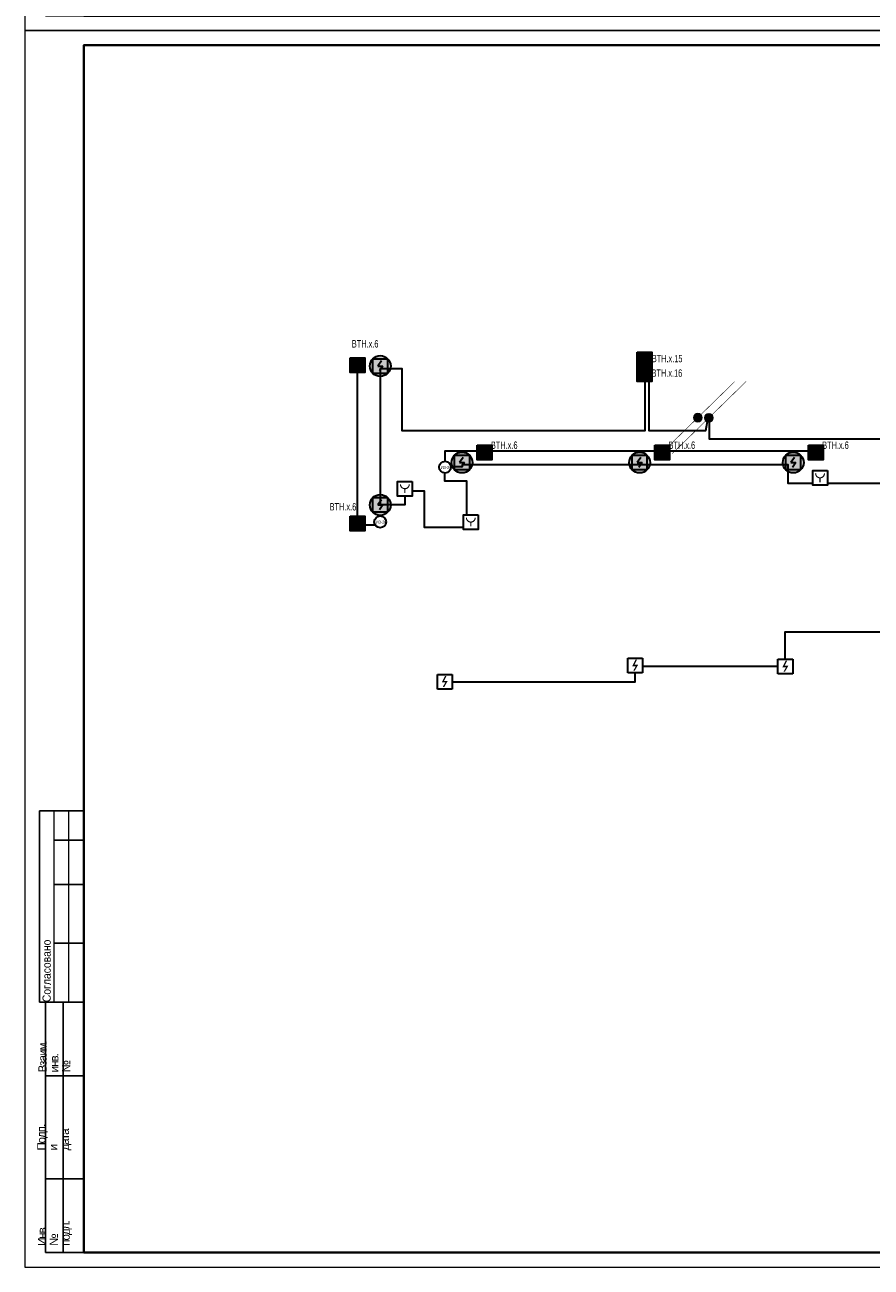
# Model space of a CAD drawing. Header units: millimetres. Extents: x -195178 to 1761886, y 140622 to 301105.
# Tile 91 of 131: x 891208 to 919964, y 182305 to 224498. Entities that reach past the tile are written whole.
import ezdxf
from ezdxf.enums import TextEntityAlignment as Align

# ---------------------------------------------------------------- set-up
doc = ezdxf.new("R2010")
doc.units = ezdxf.units.MM
doc.set_wipeout_variables(frame=1)
doc.linetypes.add('CONTINOUS', pattern=[0])
for name, color, linetype in [('EI_HATCH_GALV', 7, 'Continuous'), ('ПС', 1, 'Continuous'), ('формат', 250, 'Continuous')]:
    doc.layers.add(name, color=color, linetype=linetype)
for name, color, linetype, lineweight in [('format-line3', 7, 'Continuous', 13), ('RC-Извещатели_пожарные', 1, 'Continuous', 30), ('Рамка', 7, 'Continuous', 18), ('СС-011-ПОЖ-СИГНАЛИЗАЦИЯ', 1, 'Continuous', 30), ('УГО АПС и АПЗ$0$_АПС_Оборудование', 1, 'Continuous', 30), ('УГО АПС и АПЗ$0$СС-011-ПОЖ-СИГНАЛИЗАЦИЯ', 1, 'Continuous', 30)]:
    doc.layers.add(name, color=color, linetype=linetype, lineweight=lineweight)
doc.styles.add('1111', font='ARIALN.TTF')
doc.styles.add('Arial', font='arial.ttf', dxfattribs={"width": 0.9, "height": 700})
doc.styles.add('Arial Narrow', font='ARIALN.TTF', dxfattribs={"width": 0.9, "height": 600})
doc.styles.get("Standard").update_dxf_attribs({"font": 'isocpeur.ttf', "width": 0.9})

# ---------------------------------------------------------------- blocks, each defined once
blk = doc.blocks.new('*U29')
for p, q in [((-574, 155), (-589, 155)), ((-589, 90), (-589, 155)), ((-574, 145), (-584, 145)), ((-574, 130), (-584, 130)), ((-574, 110), (-584, 110)), ((-587, 90), (-589, 90)), ((-587, 5), (-587, 90)), ((-574, 90), (-587, 90)), ((-581, 5), (-581, 90)), ((-574, 65), (-587, 65)), ((-574, 30), (-587, 30)), ((-574, 5), (-587, 5))]:
    blk.add_line(p, q)
at = {"color": 0, "lineweight": 0}
blk.add_lwpolyline([(-594, 0), (0, 0), (0, 420), (-594, 420)], close=True, dxfattribs=at)
at = {"lineweight": 40}
blk.add_lwpolyline([(-574, 5), (-5, 5), (-5, 415), (-574, 415)], close=True, dxfattribs=at)
at = {"layer": 'format-line3', "linetype": 'ByBlock'}
for p, q in [((-584, 90), (-584, 155)), ((-579, 90), (-579, 155))]:
    blk.add_line(p, q, dxfattribs=at)
at = {"style": 'Arial', "width": 0.9}
blk.add_text('Формат:', height=2.8, dxfattribs=at).set_placement((-53.97, 1.25))
at = {"char_height": 2.8, "width": 0.2, "attachment_point": 4, "rotation": 90, "line_spacing_factor": 0.857143, "style": 'Arial'}
for s, insert in [('{\\W0.45993; }Согласовано', (-586.58, 90)), ('{\\W0.62543;\\T0.75; \\W1;Взаим. инв. №}', (-584, 66.14)), ('{\\W0.5838;\\T0.8; \\W1;Подп. и дата}', (-584, 39.63)), ('{\\W0.5838;\\T0.8; \\W1;Инв. № подл.}', (-583.77, 7.25))]:
    blk.add_mtext(s, dxfattribs=dict(at, insert=insert))
at = {"style": 'Arial', "width": 0.9, "flags": 8}
blk.add_attdef('FORMAT', (-36.87, 1.26), '', height=2.8, dxfattribs=at)
blk = doc.blocks.new('RC-UGO-IRA-01')
blk.add_wipeout([(2.5, 2.5), (2.5, -2.5), (-2.5, -2.5), (-2.5, 2.5)]).dxf.layer = 'RC-Извещатели_пожарные'
blk.add_wipeout([(-2.5, -2.5), (-2.5, 2.5), (2.5, 2.5), (2.5, -2.5)]).dxf.layer = 'RC-Извещатели_пожарные'
at = {"layer": 'RC-Извещатели_пожарные', "ltscale": 30}
blk.add_lwpolyline([(2.5, 2.5), (2.5, -2.5), (-2.5, -2.5), (-2.5, 2.5)], close=True, dxfattribs=at)
at = {"layer": 'RC-Извещатели_пожарные', "ltscale": 30, "const_width": 0.375}
blk.add_lwpolyline([(-1.5, 1.5, 1), (1.5, 1.5, 1)], format="xyb", dxfattribs=at)
blk.add_lwpolyline([(0, 0), (0, -1.5)], dxfattribs=at)
at = {"layer": 'RC-Извещатели_пожарные'}
blk.add_attdef('PSTN', text='', height=1.5, dxfattribs=at).set_placement((2.5, 2.5), align=Align.BOTTOM_CENTER)
blk = doc.blocks.new('ИП 212-45')
blk.add_wipeout([(346277, -75580), (346277, -76080), (345777, -76080), (345777, -75580)]).dxf.layer = 'RC-Извещатели_пожарные'
blk.add_wipeout([(345777, -76080), (345777, -75580), (346277, -75580), (346277, -76080)]).dxf.layer = 'RC-Извещатели_пожарные'
at = {"layer": 'RC-Извещатели_пожарные'}
blk.add_hatch(color=0, dxfattribs=at).paths.add_polyline_path([(346128, -75805), (346014, -76005), (345964, -76005), (346050, -75855), (345927, -75855), (346039, -75630), (346089, -75630), (346002, -75805)])
at = {"layer": 'RC-Извещатели_пожарные', "color": 0, "ltscale": 30}
for p, q in [((345777, -75580), (346277, -75580)), ((345777, -76080), (345777, -75580)), ((346277, -75580), (346277, -76080)), ((346277, -76080), (345777, -76080))]:
    blk.add_line(p, q, dxfattribs=at)
blk = doc.blocks.new('*U83')
h = blk.add_hatch(color=256)
edge = h.paths.add_edge_path()
edge.add_arc((0, 0), 38.7, 0, 360)
for points in [[(348, 348, 0, 50, 0), (206, 206, 5, 5, 0), (0, 0, 5, 5, 0)], [(0, 0, 0, 50, 0), (-141, -141, 5, 5, 0), (-348, -348, 5, 5, 0)]]:
    blk.add_lwpolyline(points, format="xyseb")
blk.add_circle((0, 0), 38.7)
blk = doc.blocks.new('*U80')
h = blk.add_hatch(color=256)
edge = h.paths.add_edge_path()
edge.add_arc((0, 0), 38.7, 0, 360)
for points in [[(0, 0, 0, 50, 0), (141, 141, 5, 5, 0), (348, 348, 5, 5, 0)], [(-348, -348, 0, 50, 0), (-206, -206, 5, 5, 0), (0, 0, 5, 5, 0)]]:
    blk.add_lwpolyline(points, format="xyseb")
blk.add_circle((0, 0), 38.7)
blk = doc.blocks.new('ИП в подвесном потолке')
at = {"layer": 'EI_HATCH_GALV', "lineweight": 30, "true_color": 0xffffff}
h = blk.add_hatch(color=7, dxfattribs=at)
h.dxf.hatch_style = 1
edge = h.paths.add_edge_path()
edge.add_arc((494584, -66648), 354, 0, 360)
at = {"color": 1, "linetype": 'ByBlock', "lineweight": -2}
for p, q in [((494624, -66471), (494501, -66648)), ((494501, -66648), (494667, -66648)), ((494667, -66648), (494553, -66811))]:
    blk.add_line(p, q, dxfattribs=at)
at = {"color": 1, "linetype": 'ByBlock', "lineweight": -2, "ltscale": 0.1}
blk.add_lwpolyline([(494334, -66398), (494834, -66398), (494834, -66898), (494334, -66898)], close=True, dxfattribs=at)
at = {"layer": 'СС-011-ПОЖ-СИГНАЛИЗАЦИЯ', "lineweight": 30}
blk.add_circle((494584, -66648), 354, dxfattribs=at)
blk = doc.blocks.new('*U77')
at = {"lineweight": 35, "true_color": 0xffffff}
h = blk.add_hatch(color=7, dxfattribs=at)
h.dxf.hatch_style = 1
h.paths.add_polyline_path([(0, 500), (0, 0), (500, 0), (500, 500)])
at = {"color": 1, "linetype": 'ByBlock', "lineweight": -2}
for p, q in [((289, 426), (167, 250)), ((167, 250), (333, 250)), ((333, 250), (219, 86))]:
    blk.add_line(p, q, dxfattribs=at)
at = {"color": 1, "linetype": 'ByBlock', "lineweight": -2, "ltscale": 0.1}
blk.add_lwpolyline([(0, 500), (500, 500), (500, 0), (0, 0)], close=True, dxfattribs=at)
at = {"color": 0, "linetype": 'ByBlock', "lineweight": -2, "style": '1111', "flags": 1}
for tag, p in [('NAME_DEVICE', (-64, -421)), ('NUM_POM', (-82, -847))]:
    blk.add_attdef(tag, p, '', height=125, dxfattribs=at)
at = {"color": 0, "linetype": 'ByBlock', "lineweight": -2, "style": '1111'}
blk.add_attdef('INDEX', (-63, -235), '', height=125, dxfattribs=at)
at = {"color": 0, "linetype": 'ByBlock', "lineweight": -2, "style": '1111', "width": 0.7}
blk.add_attdef('NUM_DEVICE', (-64, -630), '', height=125, dxfattribs=at)
blk = doc.blocks.new('УГО АПС и АПЗ$0$A$C0ED213A1')
blk.add_wipeout([(-200, 0), (0, -200), (200, 0), (0, 200)])
blk.add_circle((0, 0), 200)
at = {"layer": 'УГО АПС и АПЗ$0$СС-011-ПОЖ-СИГНАЛИЗАЦИЯ', "color": 1, "style": 'Arial Narrow', "width": 0.9}
blk.add_text('ИЗ-2О', height=100, dxfattribs=at).set_placement((-145, -58))

msp = doc.modelspace()

# ---------------------------------------------------------------- linework, layer by layer
at = {"layer": 'Рамка'}
msp.add_lwpolyline([(893208, 182805), (950108, 182805), (950108, 223805), (893208, 223805)], close=True, dxfattribs=at)
at = {"layer": 'СС-011-ПОЖ-СИГНАЛИЗАЦИЯ', "color": 1, "lineweight": 30, "ltscale": 100}
for points in [[(903117, 207502), (902512, 207502), (902512, 212693)], [(905489, 209674), (905489, 210026), (918230, 210026)]]:
    msp.add_lwpolyline(points, dxfattribs=at)
at = {"layer": 'СС-011-ПОЖ-СИГНАЛИЗАЦИЯ', "lineweight": 30, "ltscale": 100}
for points in [[(923262, 208915), (917149, 208915), (917149, 209550), (906072, 209550), (906072, 209483), (905464, 209486), (905464, 209012), (906214, 209012), (906214, 207431), (905464, 207431), (905464, 207431), (904790, 207430), (904783, 208658), (904119, 208658), (904119, 208192), (903287, 208192), (903287, 212827), (904015, 212827), (904015, 210719), (912280, 210719), (912280, 210719), (912280, 210719), (912280, 213062), (912415, 213062), (912415, 210719), (914343, 210719), (914427, 211148)], [(914455, 211148), (914455, 210441), (919309, 210441), (919309, 210441), (923262, 210441)], [(922007, 208810), (922007, 203873), (917031, 203873), (917031, 202953)]]:
    msp.add_lwpolyline(points, dxfattribs=at)

# ---------------------------------------------------------------- block references
at = {"xscale": 3.600000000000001, "yscale": 3.600000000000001, "zscale": 3.600000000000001, "rotation": 359.2880171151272}
for name, p in [('*U83', (914074, 211158)), ('*U80', (914450, 211150))]:
    msp.add_blockref(name, p, dxfattribs=at)
at = {"layer": 'ПС', "color": 7, "linetype": 'CONTINOUS', "lineweight": 30, "ltscale": 100}
ref = msp.add_blockref('*U77', (902264, 212693), dxfattribs=dict(at, xscale=1.000736, yscale=1.000736, zscale=1.000736))
ref.add_attrib('NUM_DEVICE', 'BTH.x.6', dxfattribs={"layer": '0', "color": 0, "linetype": 'ByBlock', "lineweight": -2, "ltscale": 100, "height": 250.2, "style": '1111', "width": 0.7}).set_placement((902771, 213539), align=Align.CENTER)
ref = msp.add_blockref('*U77', (912016, 212879), dxfattribs=dict(at, xscale=1.000736, yscale=1.000736, zscale=1.000736))
ref.add_attrib('NUM_DEVICE', 'BTH.x.15', dxfattribs={"layer": '0', "color": 0, "linetype": 'ByBlock', "lineweight": -2, "ltscale": 100, "height": 250.2, "style": '1111', "width": 0.7}).set_placement((913031, 213040), align=Align.CENTER)
ref = msp.add_blockref('*U77', (912016, 212379), dxfattribs=dict(at, xscale=1.000736, yscale=1.000736, zscale=1.000736))
ref.add_attrib('NUM_DEVICE', 'BTH.x.16', dxfattribs={"layer": '0', "color": 0, "linetype": 'ByBlock', "lineweight": -2, "ltscale": 100, "height": 250.2, "style": '1111', "width": 0.7}).set_placement((913024, 212546), align=Align.CENTER)
ref = msp.add_blockref('*U77', (906574, 209720), dxfattribs=dict(at, xscale=1.000736, yscale=1.000736, zscale=1.000736))
ref.add_attrib('NUM_DEVICE', 'BTH.x.6', dxfattribs={"layer": '0', "color": 0, "linetype": 'ByBlock', "lineweight": -2, "ltscale": 100, "height": 250.2, "style": '1111', "width": 0.7}).set_placement((907496, 210096), align=Align.CENTER)
ref = msp.add_blockref('*U77', (912609, 209720), dxfattribs=dict(at, xscale=1.000736, yscale=1.000736, zscale=1.000736))
ref.add_attrib('NUM_DEVICE', 'BTH.x.6', dxfattribs={"layer": '0', "color": 0, "linetype": 'ByBlock', "lineweight": -2, "ltscale": 100, "height": 250.2, "style": '1111', "width": 0.7}).set_placement((913532, 210096), align=Align.CENTER)
ref = msp.add_blockref('*U77', (917830, 209720), dxfattribs=dict(at, xscale=1.000736, yscale=1.000736, zscale=1.000736))
ref.add_attrib('NUM_DEVICE', 'BTH.x.6', dxfattribs={"layer": '0', "color": 0, "linetype": 'ByBlock', "lineweight": -2, "ltscale": 100, "height": 250.2, "style": '1111', "width": 0.7}).set_placement((918752, 210096), align=Align.CENTER)
ref = msp.add_blockref('*U77', (902264, 207313), dxfattribs=dict(at, xscale=1.000736, yscale=1.000736, zscale=1.000736))
ref.add_attrib('NUM_DEVICE', 'BTH.x.6', dxfattribs={"layer": '0', "color": 0, "linetype": 'ByBlock', "lineweight": -2, "ltscale": 100, "height": 250.2, "style": '1111', "width": 0.7}).set_placement((902017, 208005), align=Align.CENTER)
at = {"layer": 'СС-011-ПОЖ-СИГНАЛИЗАЦИЯ', "lineweight": 30}
for p in [(408701, 279557), (411478, 276279), (417513, 276279), (422733, 276279), (408701, 274840)]:
    msp.add_blockref('ИП в подвесном потолке', p, dxfattribs=at)
at = {"layer": 'формат', "xscale": 100, "yscale": 100, "zscale": 100}
for p in [(950608, 224305), (950608, 182305)]:
    msp.add_blockref('*U29', p, dxfattribs=at).add_auto_attribs({'FORMAT': 'А2'})

# ---------------------------------------------------------------- next in the draw order: block references
at = {"layer": 'RC-Извещатели_пожарные', "rotation": 359.9525678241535}
for p, xscale, yscale, zscale in [((918227, 209113), 99.99999999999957, 99.99999999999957, 99.99999999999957), ((904121, 208743), 99.99999999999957, 99.99999999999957, 99.99999999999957), ((906361, 207610), 99.99999999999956, 99.99999999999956, 99.99999999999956)]:
    msp.add_blockref('RC-UGO-IRA-01', p, dxfattribs=dict(at, xscale=xscale, yscale=yscale, zscale=zscale))
at = {"layer": 'СС-011-ПОЖ-СИГНАЛИЗАЦИЯ', "color": 0, "lineweight": 30}
for p in [(565917, 278567), (571021, 278533), (559447, 278018)]:
    msp.add_blockref('ИП 212-45', p, dxfattribs=at)
at = {"layer": 'УГО АПС и АПЗ$0$_АПС_Оборудование'}
for p in [(905487, 209475), (903282, 207617)]:
    msp.add_blockref('УГО АПС и АПЗ$0$A$C0ED213A1', p, dxfattribs=at)

# ---------------------------------------------------------------- next in the draw order: linework, layer by layer
at = {"layer": 'СС-011-ПОЖ-СИГНАЛИЗАЦИЯ', "lineweight": 30, "ltscale": 100}
msp.add_lwpolyline([(916798, 202703), (912193, 202703)], dxfattribs=at)
at = {"layer": 'СС-011-ПОЖ-СИГНАЛИЗАЦИЯ', "color": 1, "lineweight": 30, "ltscale": 100}
msp.add_lwpolyline([(905723, 202187), (911944, 202187), (911943, 202487)], dxfattribs=at)

doc.saveas('drawing.dxf')
